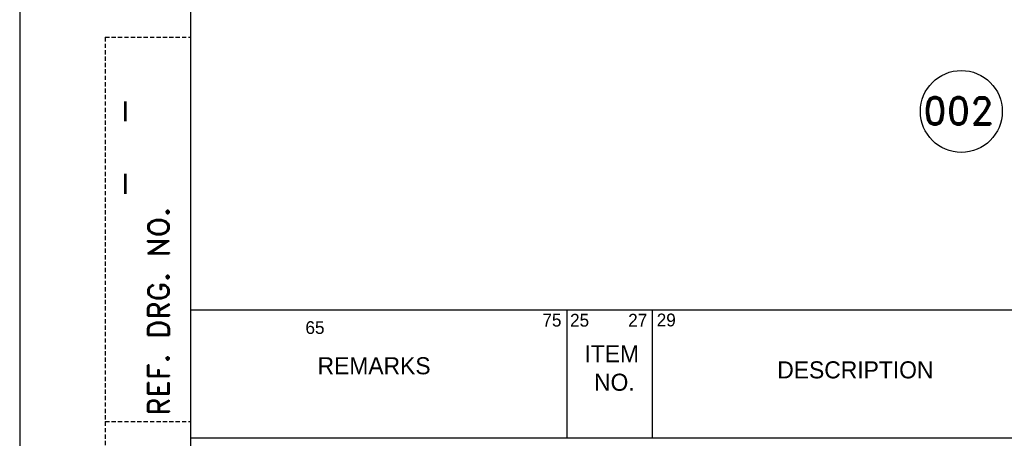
# Model space of a CAD drawing. Extents: x 5036 to 5876, y 913 to 2101.
# Tile 4 of 6: x 5036 to 5497, y 1193 to 1389. Entities that reach past the tile are written whole.
import ezdxf
from ezdxf.enums import TextEntityAlignment as Align

# ---------------------------------------------------------------- set-up
doc = ezdxf.new("R2010")
doc.units = 0
doc.header["$MEASUREMENT"] = 0
doc.linetypes.add('DASHED', pattern=[0.75, 0.5, -0.25])
doc.layers.get('0').update_dxf_attribs({"linetype": 'CONTINUOUS'})
doc.layers.add('BOM', color=5, linetype='CONTINUOUS')
doc.layers.add('TEXT', color=2, linetype='CONTINUOUS')
doc.styles.add('ROMAND', font='romand')
doc.styles.add('ROMANS', font='romans')

# ---------------------------------------------------------------- blocks, each defined once
blk = doc.blocks.new('A4')
for p, q in [((0, 297), (0, 0)), ((20, 290), (20, 7))]:
    blk.add_line(p, q)
at = {"linetype": 'DASHED'}
for p, q in [((10, 117), (20, 117)), ((10, 117), (10, 7)), ((10, 72), (20, 72))]:
    blk.add_line(p, q, dxfattribs=at)
at = {"layer": 'BOM'}
for p, q in [((20, 85.09), (203, 85.09)), ((64.03, 85.09), (64.03, 70.09)), ((74.03, 85.09), (74.03, 70.09)), ((20, 70.09), (203, 70.09))]:
    blk.add_line(p, q, dxfattribs=at)
at = {"style": 'ROMANS'}
for p in [(11.04, 110.01), (11.04, 101.51)]:
    blk.add_text('-', height=3, rotation=270, dxfattribs=at).set_placement(p)
at = {"style": 'ROMANS', "width": 0.7}
for tag, p in [('NEW_ALT_BY', (55.26, 287.07)), ('OLD_ALT_BY', (111.5, 287.32)), ('NEW_CHD_BY', (55.8, 283.39)), ('OLD_CHD_BY', (111.5, 283.23)), ('OLD_REV_NO', (77.51, 281.45)), ('NEW_REV_NO', (20.47, 280.69)), ('NEW_REV_DT', (29.91, 280.8)), ('OLD_REV_DT', (85.97, 280.5)), ('NEW_APP_BY', (57.03, 279.3)), ('OLD_APP_BY', (113.28, 279.13))]:
    blk.add_attdef(tag, p, '', height=1.5, dxfattribs=at)
at = {"color": 7, "style": 'ROMANS'}
for tag, p, height in [('NEW_ALT_SIGN', (66.32, 287.35), 1), ('OLD_ALT_SIGN', (122.94, 287.73), 1), ('NEW_CHD_SIGN', (67.27, 283.66), 1), ('OLD_CHD_SIGN', (123.22, 283.5), 1), ('NEW_APP_SIGN', (67.95, 279.16), 1), ('OLD_APP_SIGN', (124.72, 279.41), 1), ('DRN_SIGN', (159.64, 55.29), 1), ('CHD_SIGN', (159.2, 49.18), 1), ('APP_SIGN', (159.2, 43.06), 1), ('TITLE1', (42.35, 16.76), 3.5), ('TITLE2', (42.35, 10.55), 3.5)]:
    blk.add_attdef(tag, p, '', height=height, dxfattribs=at)
at = {"style": 'ROMANS'}
for tag, p, height in [('NEW_DCA_NO', (20.9, 275.07), 2), ('OLD_DCA_NO', (78.06, 274.63), 2), ('NEW_DCA_DETAILS', (20.9, 271.39), 1.8), ('OLD_DCA_DETAILS', (78.06, 270.95), 1.8)]:
    blk.add_attdef(tag, p, '', height=height, dxfattribs=at)
for tag, p, width in [('SHTNO', (13.78, 110.33), 0.8), ('REV_NO', (13.8, 101.04), 0.8), ('DRG_NO', (13.88, 72.7), 0.9)]:
    blk.add_attdef(tag, p, '', height=2.8, rotation=90, dxfattribs=dict(at, width=width))
at = {"color": 7, "style": 'ROMANS'}
for tag, height, p in [('DRN_BY', 2, (149.82, 56.82)), ('DRN_DATE', 1.5, (180.8, 56.66)), ('CHD_BY', 2, (149.82, 50.82)), ('CHD_DATE', 1.5, (180.7, 51.14)), ('APP_BY', 2, (149.82, 44.81)), ('APP_DATE', 1.5, (180.7, 44.64)), ('ITNO', 2.5, (181.7, 30.87)), ('SCALE', 2.5, (100.77, 30.22)), ('REFTOASSY', 2.5, (147.44, 29.6)), ('NOIT', 2.5, (197.04, 30.38)), ('REV_NO', 3.5, (197.3, 16.45)), ('SHTNO', 2.5, (157.79, 10.06)), ('NOSHT', 2.5, (199.43, 10.04))]:
    blk.add_attdef(tag, text='', height=height, dxfattribs=at).set_placement(p, align=Align.MIDDLE)
at = {"color": 7, "style": 'ROMANS', "width": 0.8}
blk.add_attdef('WEIGHT', text='', height=2.3, dxfattribs=at).set_placement((119.67, 29.96), align=Align.MIDDLE)
at = {"color": 7, "style": 'ROMANS', "width": 1.5}
blk.add_attdef('DRG_NO', (133.59, 15.09), '', height=3.5, dxfattribs=at)
at = {"layer": 'BOM', "color": 5}
for s, height, p in [('75', 1.5, (61.17, 83.13)), ('25', 1.5, (64.41, 83.12)), ('27', 1.5, (71.21, 83.12)), ('29', 1.5, (74.55, 83.15)), ('65', 1.5, (33.44, 82.26)), ('ITEM', 2, (66.09, 78.94)), ('REMARKS', 2, (34.86, 77.54)), ('DESCRIPTION', 2, (88.66, 77.06)), ('NO.', 2, (67.22, 75.61))]:
    blk.add_text(s, height=height, dxfattribs=at).set_placement(p)
at = {"layer": 'TEXT', "style": 'ROMAND'}
blk.add_text('REF. DRG. NO.', height=2.5, rotation=90, dxfattribs=at).set_placement((17.51, 72.7))

msp = doc.modelspace()

# ---------------------------------------------------------------- linework, layer by layer
msp.add_circle((5477.08, 1346.02), 19.18)

# ---------------------------------------------------------------- block references
at = {"xscale": 4, "yscale": 4, "zscale": 4}
msp.add_blockref('A4', (5036.27, 912.75), dxfattribs=at)

# ---------------------------------------------------------------- texts
at = {"layer": 'TEXT', "ltscale": 4, "style": 'ROMAND'}
msp.add_text('002', height=12.833, dxfattribs=at).set_placement((5459.24, 1339.85))

doc.saveas('drawing.dxf')
